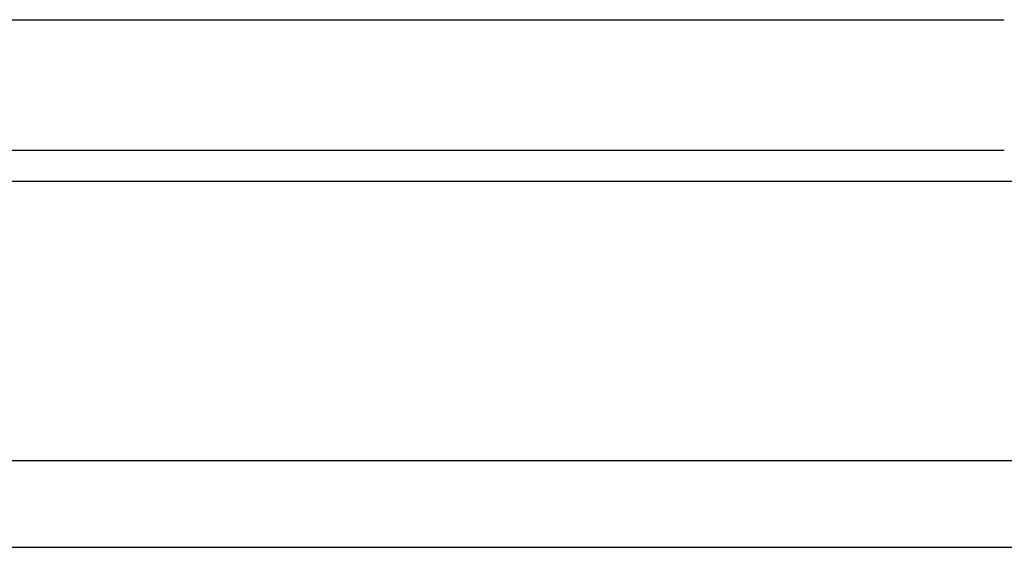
# Model space of a CAD drawing. Header units: millimetres. Extents: x 293 to 531, y -109 to -36.
# Tile 51 of 53: x 478.98 to 486.91, y -95.23 to -90.98. Entities that reach past the tile are written whole.
import ezdxf

# ---------------------------------------------------------------- set-up
doc = ezdxf.new("R2010")
doc.units = ezdxf.units.MM
doc.header["$LTSCALE"] = 0.1
doc.layers.add('OUT', color=3, linetype='CONTINUOUS')

msp = doc.modelspace()

# ---------------------------------------------------------------- linework, layer by layer
at = {"layer": 'OUT', "color": 0}
for p, q in [((447.4099, -90.9788), (486.9099, -90.9788)), ((447.4099, -92.0288), (486.9099, -92.0288)), ((400.5741, -92.2788), (531.1599, -92.2788)), ((400.3344, -94.5288), (531.1599, -94.5288)), ((381.1599, -95.2288), (531.1599, -95.2288))]:
    msp.add_line(p, q, dxfattribs=at)

doc.saveas('drawing.dxf')
